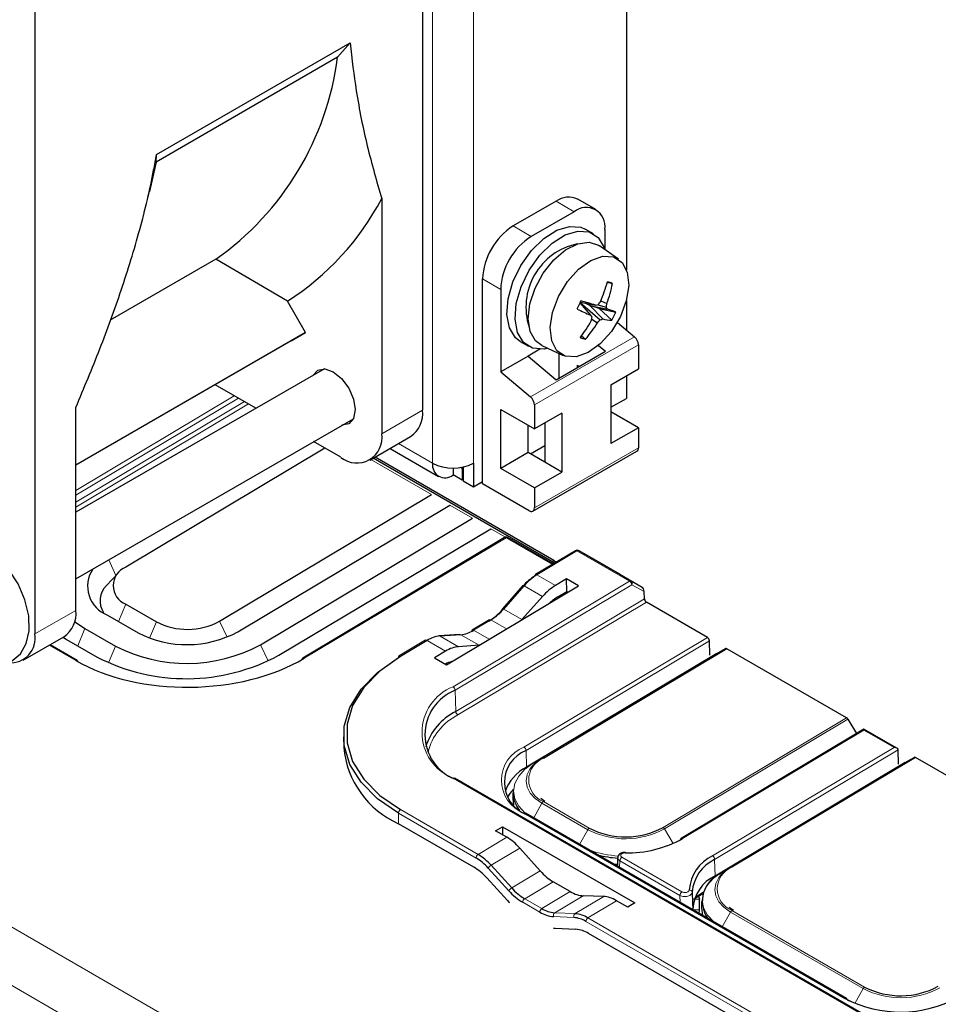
# Paper-space layout 'Blatt2' of a CAD drawing. Header units: millimetres. Extents: x 5 to 418, y 2 to 292.
# Tile 49 of 63: x 121 to 137, y 184 to 201. Entities that reach past the tile are written whole.
import ezdxf

# ---------------------------------------------------------------- set-up
doc = ezdxf.new("R2010")
doc.units = ezdxf.units.MM

psp = doc.layouts.new('Blatt2')

# ---------------------------------------------------------------- linework, layer by layer
at = {"color": 7, "linetype": 'Continuous', "lineweight": 18}
for p, q in [((128.598, 193.378), (128.598, 212.158)), ((129.305, 212.158), (129.305, 193.378)), ((87.581, 204.8), (130.346, 180.112)), ((129.912, 179.351), (87.147, 204.039)), ((131.052, 197.739), (130.738, 197.92)), ((130.308, 197.309), (129.993, 197.491)), ((129.778, 196.39), (129.463, 196.572)), ((132.098, 195.569), (130.293, 194.527)), ((132.166, 195.43), (130.361, 194.388)), ((122.411, 192.905), (125.159, 194.547)), ((125.229, 194.506), (122.411, 192.823)), ((122.411, 192.7), (125.333, 194.446)), ((125.403, 194.406), (122.411, 192.618)), ((127.714, 193.888), (128.421, 194.297)), ((128.598, 193.378), (128.007, 193.719)), ((132.166, 193.646), (130.361, 192.604)), ((128.579, 192.835), (127.528, 193.443)), ((129.287, 192.427), (128.898, 192.652)), ((129.861, 192.095), (129.605, 192.243)), ((129.87, 192.087), (126.37, 189.996)), ((130.675, 191.622), (129.87, 192.087)), ((131.1, 191.858), (130.405, 191.443)), ((132.013, 191.331), (131.1, 191.858)), ((131.125, 191.861), (132.038, 191.334)), ((131.312, 191.76), (131.125, 191.861)), ((123.106, 191.432), (122.985, 191.704)), ((130.666, 191.673), (130.701, 191.693)), ((130.727, 191.258), (130.405, 191.443)), ((128.952, 189.502), (132.013, 191.331)), ((132.049, 191.271), (128.988, 189.442)), ((130.182, 191.252), (129.83, 190.85)), ((130.503, 191.067), (130.182, 191.252)), ((132.038, 191.334), (132.229, 191.231)), ((132.265, 191.154), (132.049, 191.271)), ((123.277, 190.934), (123.151, 190.633)), ((128.999, 189.073), (132.269, 191.027)), ((132.305, 190.967), (129.035, 189.013)), ((121.703, 190.419), (122.411, 190.827)), ((130.147, 190.667), (129.83, 190.85)), ((123.808, 190.628), (123.689, 190.345)), ((124.904, 190.639), (125.034, 190.363)), ((129.606, 190.66), (129.309, 190.482)), ((129.876, 190.504), (129.606, 190.66)), ((122.57, 190.512), (122.444, 190.211)), ((129.084, 190.405), (128.726, 190.382)), ((129.047, 190.197), (128.726, 190.382)), ((129.402, 190.221), (129.084, 190.405)), ((129.579, 190.326), (129.309, 190.482)), ((130.181, 188.456), (133.362, 190.357)), ((122.41, 189.956), (121.949, 190.222)), ((123.101, 190.206), (122.979, 189.915)), ((125.611, 190.231), (125.745, 189.949)), ((128.501, 190.305), (128.039, 190.029)), ((128.822, 190.12), (128.501, 190.305)), ((133.398, 190.296), (130.217, 188.396)), ((130.493, 188.264), (133.674, 190.165)), ((133.699, 190.162), (130.518, 188.261)), ((132.689, 189.581), (132.691, 189.58)), ((128.999, 189.073), (128.988, 189.442)), ((131.452, 188.842), (131.453, 188.841)), ((132.592, 187.064), (135.774, 188.964)), ((135.799, 188.938), (132.617, 187.037)), ((136.075, 188.749), (132.929, 186.869)), ((136.597, 188.448), (136.075, 188.749)), ((130.225, 188.109), (130.217, 188.396)), ((133.451, 186.568), (136.597, 188.448)), ((136.668, 188.408), (133.487, 186.508)), ((130.341, 188.176), (130.493, 188.264)), ((133.763, 186.376), (136.945, 188.277)), ((136.97, 188.274), (133.788, 186.373)), ((130.225, 188.082), (130.225, 188.109)), ((142.387, 180.161), (128.952, 187.917)), ((135.959, 187.693), (135.961, 187.692)), ((130.35, 187.229), (130.493, 187.483)), ((131.289, 187.024), (130.493, 187.483)), ((130.518, 187.51), (131.313, 187.051)), ((128.008, 187.128), (128.005, 187.31)), ((129.35, 186.533), (128.005, 187.31)), ((128.039, 187.372), (129.385, 186.595)), ((135.749, 184.094), (130.181, 187.309)), ((131.145, 186.77), (131.289, 187.024)), ((132.766, 186.785), (132.617, 187.037)), ((129.883, 186.892), (129.385, 186.595)), ((130.108, 186.706), (129.61, 186.408)), ((131.845, 186.485), (131.84, 186.368)), ((132.884, 185.885), (131.845, 186.485)), ((131.879, 186.546), (132.919, 185.946)), ((133.496, 186.221), (133.487, 186.508)), ((129.919, 185.964), (129.56, 186.359)), ((129.61, 186.408), (129.969, 186.013)), ((130.463, 186.309), (129.969, 186.013)), ((133.612, 186.288), (133.763, 186.376)), ((130.687, 186.122), (130.194, 185.827)), ((130.985, 185.95), (130.491, 185.656)), ((133.145, 185.851), (133.291, 185.938)), ((130.456, 185.594), (130.159, 185.766)), ((130.194, 185.827), (130.491, 185.656)), ((131.209, 185.878), (130.714, 185.583)), ((131.564, 185.865), (131.067, 185.568)), ((131.788, 185.793), (131.29, 185.495)), ((132.888, 185.763), (132.884, 185.885)), ((130.714, 185.583), (131.067, 185.568)), ((133.62, 185.341), (133.763, 185.595)), ((136.062, 184.269), (133.763, 185.595)), ((133.788, 185.622), (136.086, 184.295)), ((131.047, 185.501), (130.694, 185.517)), ((138.189, 181.431), (131.255, 185.433)), ((131.29, 185.495), (138.224, 181.492)), ((135.917, 184.012), (136.062, 184.269))]:
    psp.add_line(p, q, dxfattribs=at)
at = {"color": 7, "linetype": 'Continuous', "lineweight": 25}
for p, q in [((128.421, 211.444), (128.421, 194.297)), ((131.957, 209.67), (131.957, 196.732)), ((121.703, 207.566), (121.703, 190.419)), ((123.809, 198.728), (127.165, 200.665)), ((126.949, 200.417), (127.165, 200.665)), ((126.949, 200.417), (123.802, 198.6)), ((123.802, 198.6), (123.809, 198.728)), ((123.802, 198.6), (123.691, 198.09)), ((123.578, 197.65), (123.691, 198.09)), ((127.714, 197.966), (127.714, 193.888)), ((130.738, 197.92), (129.993, 197.491)), ((131.427, 197.776), (131.113, 197.957)), ((131.052, 197.739), (130.308, 197.309)), ((131.384, 197.355), (131.243, 197.437)), ((131.583, 197.432), (131.583, 197.087)), ((131.823, 196.913), (131.489, 197.149)), ((124.837, 196.914), (123.009, 195.859)), ((126.081, 196.189), (124.837, 196.914)), ((129.463, 193.02), (129.463, 196.572)), ((131.626, 196.516), (131.717, 196.495)), ((129.778, 196.39), (129.778, 194.962)), ((126.395, 195.645), (126.081, 196.189)), ((131.152, 196.156), (131.337, 195.946)), ((131.156, 196.163), (131.501, 195.866)), ((131.159, 196.171), (131.421, 196.118)), ((131.324, 196.115), (131.242, 196.154)), ((131.516, 196.196), (131.618, 196.149)), ((131.957, 196.197), (131.957, 195.688)), ((131.324, 196.115), (131.629, 196.051)), ((131.324, 196.115), (131.546, 195.879)), ((131.487, 196.062), (131.324, 196.115)), ((131.46, 196.126), (131.607, 196.084)), ((131.487, 196.062), (131.773, 195.998)), ((131.487, 196.062), (131.705, 195.857)), ((131.355, 195.874), (131.456, 195.814)), ((131.8, 195.82), (132.098, 195.569)), ((126.395, 195.645), (122.411, 193.345)), ((126.145, 195.501), (126.395, 195.645)), ((126.145, 195.501), (122.411, 193.345)), ((130.118, 195.488), (130.259, 195.406)), ((131.181, 195.587), (131.246, 195.527)), ((130.457, 195.354), (130.253, 195.236)), ((130.49, 195.419), (130.862, 195.248)), ((130.739, 194.826), (131.593, 195.319)), ((131.473, 195.42), (131.593, 195.319)), ((132.166, 195.43), (132.166, 195.013)), ((130.253, 195.236), (129.778, 194.962)), ((130.253, 195.236), (130.739, 194.826)), ((130.792, 194.856), (130.792, 195.28)), ((126.723, 195.016), (122.411, 192.527)), ((129.778, 194.962), (130.293, 194.527)), ((131.107, 195.076), (131.14, 195.057)), ((131.107, 195.038), (131.107, 195.076)), ((131.69, 194.739), (132.166, 195.013)), ((131.957, 194.893), (131.957, 194.5)), ((125.534, 194.33), (124.825, 194.739)), ((131.69, 194.739), (131.69, 193.718)), ((131.69, 194.347), (131.957, 194.5)), ((122.411, 190.827), (122.411, 194.342)), ((129.778, 193.288), (129.778, 194.308)), ((129.778, 194.308), (130.361, 193.972)), ((130.361, 194.388), (130.361, 193.972)), ((122.411, 191.372), (127.223, 194.15)), ((130.837, 194.246), (130.361, 193.972)), ((130.837, 194.246), (130.837, 193.225)), ((132.166, 193.993), (131.69, 194.267)), ((130.253, 193.562), (130.253, 194.034)), ((130.545, 194.078), (130.545, 193.394)), ((132.166, 193.993), (131.69, 193.718)), ((132.166, 193.993), (132.166, 193.646)), ((127.507, 193.43), (128.214, 193.839)), ((126.729, 193.64), (123.277, 191.578)), ((127.007, 193.48), (126.534, 193.753)), ((127.86, 193.635), (128.701, 193.149)), ((130.292, 193.54), (130.545, 193.686)), ((130.666, 191.673), (127.564, 193.464)), ((130.701, 191.693), (127.6, 193.484)), ((130.253, 193.562), (129.778, 193.288)), ((130.545, 193.394), (130.253, 193.562)), ((130.335, 192.547), (132.14, 193.589)), ((128.951, 193.293), (128.951, 193.174)), ((129.11, 193.286), (129.081, 193.303)), ((129.128, 193.296), (129.11, 193.286)), ((129.11, 193.286), (129.11, 193.082)), ((129.128, 193.312), (129.128, 193.072)), ((129.305, 193.378), (129.305, 192.97)), ((130.361, 192.951), (129.778, 193.288)), ((130.837, 193.225), (130.545, 193.394)), ((129.11, 193.082), (128.951, 193.174)), ((129.128, 193.092), (129.11, 193.082)), ((130.361, 192.951), (130.837, 193.225)), ((129.128, 193.072), (129.305, 192.97)), ((129.305, 192.97), (129.463, 193.061)), ((130.273, 192.553), (129.463, 193.02)), ((130.361, 192.951), (130.361, 192.604)), ((124.904, 190.639), (128.579, 192.835)), ((125.222, 190.456), (128.898, 192.652)), ((125.611, 190.231), (129.287, 192.427)), ((125.929, 190.047), (129.605, 192.243)), ((129.845, 192.089), (126.345, 189.998)), ((130.69, 191.631), (129.896, 192.09)), ((131.075, 191.861), (130.38, 191.446)), ((131.312, 191.761), (131.124, 191.862)), ((131.125, 191.861), (131.124, 191.862)), ((131.843, 191.454), (131.312, 191.76)), ((130.711, 191.643), (130.666, 191.673)), ((130.701, 191.693), (130.746, 191.664)), ((123.137, 191.464), (122.941, 191.259)), ((130.92, 191.373), (130.727, 191.258)), ((131.129, 191.252), (130.92, 191.373)), ((130.924, 191.154), (130.92, 191.373)), ((131.843, 191.454), (132.229, 191.231)), ((128.838, 189.884), (131.129, 191.252)), ((130.16, 191.258), (129.808, 190.856)), ((130.503, 191.067), (130.147, 190.667)), ((130.77, 191.063), (130.924, 191.154)), ((130.924, 191.154), (130.945, 191.142)), ((132.269, 191.027), (132.265, 191.154)), ((123.277, 190.934), (123.808, 190.628)), ((133.362, 190.357), (132.305, 190.967)), ((122.959, 190.744), (123.49, 190.438)), ((122.388, 190.636), (122.57, 190.512)), ((129.581, 190.662), (129.284, 190.484)), ((121.496, 189.961), (122.203, 190.369)), ((122.189, 190.36), (122.252, 190.322)), ((122.57, 190.512), (123.101, 190.206)), ((129.067, 190.409), (128.708, 190.387)), ((122.436, 189.959), (121.964, 190.231)), ((122.252, 190.322), (122.783, 190.016)), ((128.476, 190.308), (128.014, 190.032)), ((129.402, 190.221), (129.047, 190.197)), ((133.406, 190.05), (133.398, 190.296)), ((128.822, 190.12), (128.629, 190.004)), ((133.523, 190.077), (130.341, 188.176)), ((133.053, 189.799), (133.406, 190.01)), ((133.523, 190.077), (133.674, 190.165)), ((135.774, 188.964), (133.699, 190.162)), ((128.629, 190.004), (128.838, 189.884)), ((132.823, 189.661), (133.053, 189.799)), ((133.054, 189.797), (133.053, 189.799)), ((131.816, 189.06), (132.823, 189.661)), ((132.643, 189.552), (132.641, 189.553)), ((132.676, 189.573), (132.678, 189.572)), ((132.824, 189.66), (132.823, 189.661)), ((132.435, 189.427), (132.433, 189.428)), ((131.586, 188.922), (131.816, 189.06)), ((131.816, 189.06), (131.817, 189.058)), ((131.286, 188.743), (131.586, 188.922)), ((131.438, 188.834), (131.44, 188.833)), ((131.586, 188.922), (131.587, 188.92)), ((135.799, 188.938), (135.946, 188.689)), ((131.286, 188.743), (130.225, 188.109)), ((131.286, 188.74), (131.286, 188.743)), ((131.296, 188.749), (131.301, 188.75)), ((136.076, 188.766), (132.904, 186.871)), ((136.648, 188.436), (136.076, 188.766)), ((127.053, 188.633), (127.056, 188.451)), ((136.676, 188.162), (136.668, 188.408)), ((136.793, 188.189), (133.612, 186.288)), ((136.793, 188.189), (136.945, 188.277)), ((140.547, 186.209), (136.97, 188.274)), ((136.324, 187.911), (136.676, 188.122)), ((142.413, 180.164), (128.978, 187.92)), ((136.094, 187.774), (136.324, 187.911)), ((136.324, 187.909), (136.324, 187.911)), ((129.988, 187.666), (129.987, 187.559)), ((135.086, 187.172), (136.094, 187.774)), ((135.914, 187.664), (135.912, 187.665)), ((135.946, 187.685), (135.948, 187.684)), ((136.095, 187.772), (136.094, 187.774)), ((130.543, 187.513), (130.471, 187.562)), ((135.705, 187.539), (135.703, 187.54)), ((135.775, 184.097), (130.206, 187.312)), ((129.31, 186.376), (128.008, 187.128)), ((134.857, 187.034), (135.086, 187.172)), ((135.086, 187.172), (135.087, 187.17)), ((129.69, 187.004), (129.811, 187.076)), ((129.883, 186.892), (129.69, 187.004)), ((129.811, 187.076), (132.102, 185.753)), ((129.811, 187.076), (129.811, 186.934)), ((133.496, 186.221), (134.857, 187.034)), ((134.857, 187.032), (134.857, 187.034)), ((134.857, 187.034), (134.857, 187.033)), ((130.463, 186.309), (130.108, 186.706)), ((131.735, 186.429), (131.801, 186.424)), ((131.805, 186.541), (131.8, 186.392)), ((129.535, 186.19), (129.893, 185.795)), ((130.985, 185.95), (130.687, 186.122)), ((133.137, 185.83), (133.283, 185.917)), ((131.564, 185.865), (131.209, 185.878)), ((131.982, 185.681), (131.788, 185.793)), ((132.102, 185.753), (131.982, 185.681)), ((133.222, 185.821), (133.114, 185.816)), ((133.209, 185.873), (133.222, 185.821)), ((133.222, 185.636), (133.222, 185.821)), ((133.258, 185.778), (133.258, 185.671)), ((133.108, 185.648), (133.105, 185.638)), ((133.222, 185.636), (133.118, 185.631)), ((133.221, 185.571), (133.222, 185.636)), ((133.814, 185.625), (133.741, 185.674)), ((130.725, 185.314), (131.078, 185.299)), ((138.149, 181.273), (131.301, 185.226)), ((135.785, 184.075), (135.821, 184.056))]:
    psp.add_line(p, q, dxfattribs=at)
at = {"color": 7, "linetype": 'Continuous', "lineweight": 25, "flags": 128}
for points in [[(130.118, 195.488), (130.034, 195.553), (129.93, 195.725), (129.886, 195.956), (129.906, 196.229), (129.99, 196.52), (130.129, 196.806), (130.313, 197.065), (130.527, 197.275), (130.753, 197.419), (130.973, 197.485), (131.169, 197.469), (131.243, 197.437)], [(130.332, 195.374), (130.175, 195.472), (130.071, 195.643), (130.027, 195.875), (130.048, 196.147), (130.131, 196.438), (130.27, 196.725), (130.454, 196.983), (130.668, 197.193), (130.894, 197.337), (131.114, 197.404), (131.311, 197.387), (131.468, 197.29), (131.572, 197.118), (131.585, 197.081)], [(130.49, 195.419), (130.383, 195.497), (130.29, 195.661), (130.256, 195.882), (130.285, 196.14), (130.375, 196.412), (130.516, 196.674), (130.698, 196.903), (130.903, 197.078), (131.113, 197.184), (131.31, 197.211), (131.476, 197.157), (131.489, 197.149)], [(130.898, 195.234), (130.753, 195.329), (130.663, 195.5), (130.636, 195.729), (130.677, 195.994), (130.78, 196.268), (130.936, 196.526), (131.128, 196.742), (131.34, 196.894), (131.549, 196.968), (131.735, 196.956), (131.881, 196.86), (131.971, 196.69), (131.997, 196.461), (131.956, 196.196), (131.853, 195.921), (131.698, 195.664), (131.505, 195.448), (131.293, 195.296), (131.084, 195.222), (130.898, 195.234)], [(130.597, 195.37), (130.529, 195.358), (130.332, 195.374)], [(126.526, 194.902), (126.605, 194.992), (126.729, 195.016), (126.874, 194.965), (127.02, 194.848), (127.143, 194.681), (127.225, 194.491), (127.254, 194.307)], [(127.254, 194.307), (127.225, 194.155), (127.143, 194.061), (127.026, 194.036)], [(120.69, 189.946), (120.899, 189.879), (121.107, 189.877), (121.292, 189.941), (121.45, 190.075), (121.552, 190.255), (121.6, 190.474), (121.594, 190.732), (121.528, 191.012), (121.409, 191.288), (121.245, 191.543), (121.045, 191.761), (120.819, 191.928), (120.597, 192.021), (120.549, 192.033), (120.549, 192.033)], [(129.81, 190.843), (129.807, 190.848), (129.807, 190.852), (129.807, 190.855), (129.808, 190.856)], [(128.005, 187.31), (127.641, 187.561), (127.357, 187.846), (127.164, 188.157), (127.065, 188.484), (127.065, 188.817), (127.163, 189.145), (127.357, 189.46), (127.64, 189.751), (128.004, 190.009)], [(128.039, 190.029), (127.681, 189.775), (127.402, 189.488), (127.211, 189.179), (127.114, 188.855), (127.114, 188.527), (127.211, 188.206), (127.402, 187.9), (127.681, 187.619), (128.039, 187.372)], [(130.316, 188.118), (130.376, 188.179), (130.493, 188.264)], [(129.992, 187.721), (129.937, 187.652), (129.898, 187.588)], [(129.987, 187.559), (129.987, 187.557), (130, 187.455)], [(133.586, 186.23), (133.646, 186.291), (133.763, 186.376)], [(129.893, 185.795), (129.92, 185.766), (129.928, 185.759)], [(133.258, 185.671), (133.258, 185.669), (133.279, 185.538)], [(130.692, 185.318), (130.699, 185.317), (130.725, 185.314)]]:
    psp.add_lwpolyline(points, dxfattribs=at)
at = {"color": 7, "linetype": 'Continuous', "lineweight": 18, "flags": 128}
for points in [[(130.16, 191.258), (130.162, 191.259), (130.165, 191.259), (130.17, 191.258), (130.176, 191.256), (130.182, 191.252)], [(129.808, 190.856), (129.809, 190.857), (129.813, 190.857), (129.817, 190.856), (129.823, 190.854), (129.83, 190.85)], [(130.341, 188.176), (130.197, 188.072), (130.09, 187.953), (130.024, 187.825), (130.002, 187.692), (130.024, 187.559), (130.09, 187.432), (130.197, 187.316), (130.215, 187.301)], [(130.493, 187.483), (130.376, 187.566), (130.289, 187.66), (130.236, 187.763), (130.218, 187.871), (130.236, 187.979), (130.289, 188.083), (130.316, 188.118)], [(133.612, 186.288), (133.468, 186.184), (133.361, 186.065), (133.295, 185.937), (133.272, 185.804), (133.295, 185.671), (133.361, 185.544), (133.465, 185.43)], [(133.763, 185.595), (133.647, 185.678), (133.56, 185.772), (133.506, 185.875), (133.488, 185.983), (133.506, 186.091), (133.56, 186.195), (133.586, 186.23)]]:
    psp.add_lwpolyline(points, dxfattribs=at)
at = {"color": 7, "linetype": 'Continuous', "lineweight": 25}
for centre, radius, start, end in [((121.932, 201.054), 5.057, 305.0583, 352.7631), ((123.54, 200.162), 4.717, 302.6026, 332.2531), ((130.957, 197.614), 0.377, 65.6929, 125.6176), ((131.259, 197.485), 0.328, 350.786, 129.2033), ((130.615, 196.52), 1.153, 122.6055, 177.3945), ((130.929, 196.338), 1.153, 122.6055, 177.3945), ((131.334, 196.085), 1.119, 102.0174, 197.988), ((128.67, 197.356), 3.073, 337.5629, 344.2866), ((129.661, 196.891), 2.093, 339.2362, 349.1189), ((129.328, 189.258), 7.622, 71.7328, 72.4264), ((128.339, 197.482), 3.11, 332.6393, 335.5259), ((127.249, 182.576), 14.17, 72.8765, 73.9368), ((129.128, 197.883), 2.927, 323.18, 324.5078), ((132.417, 198.663), 2.924, 243.2577, 248.3323), ((130.77, 199.504), 3.447, 280.8821, 281.7279), ((129.76, 196.44), 1.881, 349.0914, 351.0729), ((130.705, 195.456), 1.1, 32.766, 34.8561), ((130.729, 193.381), 2.818, 68.2511, 71.3698), ((129.84, 196.851), 2.113, 331.9583, 336.2069), ((128.895, 197.231), 2.816, 323.4738, 330.6006), ((129.731, 196.853), 2.013, 318.7833, 328.9254), ((120.578, 187.784), 13.505, 36.992, 37.185), ((128.77, 196.569), 2.677, 344.3896, 345.744), ((129.933, 197.185), 2.049, 317.9942, 319.9158), ((131.211, 196.955), 1.127, 284.9027, 287.2739), ((131.719, 196.555), 0.698, 255.6365, 268.848), ((131.704, 197.095), 1.634, 250.4616, 253.6977), ((131.97, 195.42), 0.196, 2.9325, 49.5401), ((130.166, 194.378), 0.196, 2.9325, 49.5401), ((127.945, 194.236), 0.48, 304.0564, 7.2558), ((127.283, 193.818), 0.437, 230.7967, 9.214), ((132.107, 193.638), 0.0599, 304.0564, 7.2558), ((128.813, 193.343), 0.218, 170.786, 309.2033), ((128.951, 194.06), 0.769, 242.6097, 297.3903), ((130.307, 192.595), 0.0546, 230.7967, 9.214), ((129.871, 192.046), 0.05, 60.0027, 120.856), ((131.101, 191.818), 0.05, 61.7262, 120.856), ((123.405, 191.256), 0.346, 111.6306, 248.3843), ((123.149, 191.244), 0.534, 146.0472, 249.199), ((130.838, 190.666), 0.89, 121.6531, 139.3761), ((130.906, 190.632), 0.953, 121.6531, 139.3761), ((130.395, 191.426), 0.0245, 126.6526, 186.6799), ((123.216, 190.991), 0.384, 135.8472, 211.9719), ((132.347, 191.033), 0.0782, 184.2558, 237.4711), ((121.935, 190.766), 0.48, 304.0564, 7.2558), ((129.038, 191.505), 1.017, 301.6531, 319.3761), ((129.106, 191.471), 0.953, 301.6531, 319.3761), ((124.345, 191.671), 1.174, 242.7373, 298.4124), ((121.281, 190.346), 0.428, 265.4147, 9.7963), ((124.339, 192.087), 1.855, 242.7373, 298.4124), ((128.774, 189.875), 0.51, 95.4131, 122.3841), ((128.71, 190.356), 0.0308, 59.1679, 93.2602), ((129.036, 190.912), 0.51, 275.4131, 302.3841), ((129.299, 190.465), 0.0245, 126.6526, 186.6799), ((133.32, 190.291), 0.0782, 4.2558, 57.4711), ((124.332, 192.595), 2.688, 242.7373, 298.4124), ((124.326, 193.011), 3.369, 242.7373, 298.4124), ((128.029, 190.012), 0.0245, 126.6526, 186.6799), ((133.685, 190.142), 0.025, 54.1907, 113.9382), ((122.421, 189.938), 0.0251, 354.3177, 54.3701), ((126.359, 189.978), 0.0245, 126.6526, 186.6799), ((129.294, 188.67), 0.83, 111.6306, 248.3843), ((129.458, 188.155), 1.027, 116.5405, 162.7615), ((135.735, 188.902), 0.0737, 29.4671, 58.0767), ((128.655, 188.598), 1.606, 185.2337, 246.2259), ((130.436, 187.843), 0.595, 111.6306, 248.3843), ((136.955, 188.254), 0.025, 54.1907, 113.9382), ((130.557, 187.447), 0.74, 116.6479, 161.6474), ((130.455, 187.674), 0.467, 180.9544, 222.1064), ((130.192, 187.292), 0.0243, 356.3672, 55.0254), ((131.941, 188.268), 1.369, 242.7373, 298.4124), ((131.968, 188.608), 1.987, 268.9958, 298.9199), ((132.919, 186.852), 0.0241, 126.3095, 185.6627), ((128.896, 185.775), 0.955, 41.5826, 59.1803), ((131.986, 186.624), 0.0521, 171.7057, 182.2093), ((128.894, 185.768), 0.891, 41.5826, 59.1803), ((131.921, 188.352), 1.824, 255.4262, 266.381), ((133.754, 185.927), 0.709, 115.2781, 175.788), ((133.779, 185.89), 0.683, 115.2781, 175.788), ((128.821, 185.556), 0.955, 41.5826, 59.1803), ((133.79, 185.785), 0.517, 111.3365, 215.2458), ((133.783, 185.61), 0.676, 115.1327, 176.7323), ((130.681, 186.64), 1.018, 221.5826, 239.1803), ((130.683, 186.647), 0.955, 221.5826, 239.1803), ((130.735, 186.048), 0.533, 238.4109, 265.6003), ((130.752, 186.081), 0.499, 238.4109, 265.6003), ((131.011, 185.036), 0.466, 58.4109, 85.6003), ((131.028, 185.07), 0.499, 58.4109, 85.6003), ((131.04, 184.801), 0.499, 58.4109, 85.6003), ((136.714, 185.513), 1.369, 242.7373, 298.4124), ((136.707, 185.953), 2.091, 242.7373, 298.4124), ((135.761, 184.077), 0.0243, 356.3672, 55.0254)]:
    psp.add_arc(centre, radius, start, end, dxfattribs=at)
at = {"color": 7, "linetype": 'Continuous', "lineweight": 18}
for centre, radius, start, end in [((129.855, 192.068), 0.0237, 52.3813, 116.3986), ((129.885, 192.068), 0.0243, 64.3317, 128.3121), ((131.085, 191.838), 0.0244, 53.3993, 115.3806), ((131.115, 191.837), 0.0258, 67.5389, 126.4193), ((130.391, 191.424), 0.0244, 53.3993, 115.3806), ((132.028, 191.31), 0.0258, 67.5389, 126.4193), ((131.971, 191.265), 0.0782, 4.2558, 57.4711), ((132.011, 191.297), 0.0464, 325.9481, 53.396), ((129.592, 190.64), 0.0244, 53.3993, 115.3806), ((129.068, 190.378), 0.0308, 59.1679, 93.2602), ((129.295, 190.462), 0.0244, 53.3993, 115.3806), ((128.486, 190.286), 0.0244, 53.3993, 115.3806), ((128.025, 190.01), 0.0244, 53.3993, 115.3806), ((122.425, 189.937), 0.0243, 64.3317, 128.3121), ((126.355, 189.977), 0.0237, 52.3813, 116.3986), ((129.267, 188.71), 0.853, 111.6306, 248.3843), ((128.91, 189.436), 0.0782, 4.2558, 57.4711), ((129.466, 188.138), 0.975, 116.1755, 166.6269), ((129.077, 189.079), 0.0782, 184.2558, 237.4711), ((130.408, 187.882), 0.617, 111.6306, 248.3843), ((130.139, 188.39), 0.0782, 4.2558, 57.4711), ((130.667, 187.886), 0.404, 111.6306, 248.3843), ((130.503, 188.241), 0.025, 54.1907, 113.9382), ((128.968, 187.897), 0.0251, 65.4516, 127.1922), ((130.557, 187.449), 0.0731, 122.7219, 151.6512), ((128.082, 187.307), 0.0768, 123.1772, 177.9776), ((130.196, 187.289), 0.0251, 65.4516, 127.1922), ((131.353, 186.989), 0.0731, 122.7219, 151.6512), ((131.94, 188.289), 1.423, 242.7373, 298.4124), ((132.553, 187.001), 0.0737, 29.4671, 58.0767), ((132.915, 186.849), 0.0245, 53.4653, 115.3146), ((129.427, 186.53), 0.0768, 123.1772, 177.9776), ((131.914, 188.306), 1.741, 249.9222, 266.8803), ((131.922, 186.481), 0.077, 123.2297, 177.3477), ((133.409, 186.502), 0.0782, 4.2558, 57.4711), ((129.686, 186.282), 0.148, 120.9779, 148.3671), ((133.937, 185.998), 0.404, 111.6306, 248.3843), ((133.773, 186.353), 0.025, 54.1907, 113.9382), ((130.045, 185.887), 0.148, 120.9779, 148.3671), ((132.961, 185.881), 0.077, 123.2297, 177.3477), ((133.052, 185.933), 0.046, 8.6431, 96.3169), ((130.236, 185.763), 0.0768, 123.1772, 177.9776), ((130.533, 185.591), 0.0768, 123.1772, 177.9776), ((130.748, 185.537), 0.0574, 126.1802, 200.5428), ((133.828, 185.561), 0.0731, 122.7219, 151.6512), ((131.101, 185.521), 0.0574, 126.1802, 200.5428), ((131.332, 185.431), 0.0768, 123.1772, 177.9776), ((136.126, 184.234), 0.0731, 122.7219, 151.6512), ((136.713, 185.533), 1.423, 242.7373, 298.4124), ((135.764, 184.074), 0.0251, 65.4516, 127.1922)]:
    psp.add_arc(centre, radius, start, end, dxfattribs=at)
at = {"color": 7, "linetype": 'Continuous', "lineweight": 25}
for centre, major_axis, ratio, start_param, end_param in [((130.727, 190.656), (0.384, 0.644), 0.567049, 0.811046, 1.247378), ((132.23, 191.174), (-0.0178, 0.0603), 0.507066, 4.23511, 5.793565), ((130.77, 190.461), (0.384, 0.644), 0.567049, 0.811046, 1.098089), ((128.822, 189.518), (0.384, 0.644), 0.567049, 0.374713, 0.811046), ((124.39, 191.139), (2.8, 0.043), 0.587275, 3.917956, 5.488752), ((128.779, 189.272), (0.384, 0.644), 0.567049, 0.524003, 0.737187), ((136.076, 188.708), (-0.0004, 0.058), 0.007557, 0.004438, 0.798332), ((136.598, 188.407), (0.0707, 0.0005), 0.572322, 0.021891, 1.575234), ((136.633, 188.387), (0.0243, 0.0437), 0.587545, 5.506275, 5.523728), ((129.883, 186.28), (-0.375, 0.65), 0.577382, 5.061688, 5.498021), ((130.687, 186.735), (-0.375, 0.65), 0.577382, 1.920096, 2.356428), ((130.985, 186.563), (-0.375, 0.65), 0.577382, 2.356428, 2.79276), ((131.788, 185.18), (-0.375, 0.65), 0.577382, 5.498021, 5.934353)]:
    psp.add_ellipse(centre, major_axis=major_axis, ratio=ratio, start_param=start_param, end_param=end_param, dxfattribs=at)
for points, knots in [([(127.165, 200.665), (127.199, 200.386), (127.272, 199.77), (127.455, 198.867), (127.627, 198.267), (127.714, 197.966)], [0, 0, 0, 0, 0.2923215, 0.6454489, 1, 1, 1, 1]), ([(122.411, 194.342), (122.553, 194.681), (122.837, 195.359), (123.211, 196.39), (123.531, 197.429), (123.718, 198.212), (123.793, 198.639), (123.809, 198.728)], [0, 0, 0, 0, 0.231599, 0.463126, 0.70072, 0.938163, 1, 1, 1, 1]), ([(131.934, 186.63), (131.93, 186.63), (131.91, 186.632), (131.875, 186.622), (131.838, 186.602), (131.817, 186.574), (131.807, 186.551), (131.809, 186.54), (131.809, 186.538)], [0, 0, 0, 0, 0.067702, 0.330006, 0.581136, 0.788471, 0.976195, 1, 1, 1, 1]), ([(133.097, 185.94), (133.099, 185.892), (133.103, 185.795), (133.106, 185.697), (133.108, 185.648)], [0, 0, 0, 0, 0.492909, 1, 1, 1, 1])]:
    psp.add_open_spline(points, degree=3, knots=knots, dxfattribs=at)
at = {"color": 7, "linetype": 'Continuous', "lineweight": 18}
for points, knots in [([(131.934, 186.622), (131.925, 186.621), (131.908, 186.62), (131.886, 186.612), (131.868, 186.601), (131.858, 186.587), (131.857, 186.572), (131.863, 186.557), (131.874, 186.55), (131.879, 186.546)], [0, 0, 0, 0, 0.142474, 0.284952, 0.427322, 0.569562, 0.711749, 0.853982, 1, 1, 1, 1]), ([(131.845, 186.485), (131.836, 186.492), (131.818, 186.505), (131.807, 186.525), (131.809, 186.536), (131.81, 186.539)], [0, 0, 0, 0, 0.431159, 0.851237, 1, 1, 1, 1]), ([(133.097, 185.94), (133.096, 185.932), (133.094, 185.915), (133.072, 185.893), (133.04, 185.876), (133.001, 185.866), (132.958, 185.864), (132.917, 185.87), (132.895, 185.88), (132.884, 185.885)], [0, 0, 0, 0, 0.145981, 0.288211, 0.430421, 0.572696, 0.715089, 0.857563, 1, 1, 1, 1]), ([(132.919, 185.946), (132.925, 185.943), (132.938, 185.937), (132.963, 185.933), (132.989, 185.934), (133.013, 185.94), (133.032, 185.95), (133.044, 185.964), (133.046, 185.974), (133.047, 185.979)], [0, 0, 0, 0, 0.1424738, 0.284952, 0.4273215, 0.5695619, 0.7117489, 0.8539817, 1, 1, 1, 1])]:
    psp.add_open_spline(points, degree=3, knots=knots, dxfattribs=at)

doc.saveas('drawing.dxf')
